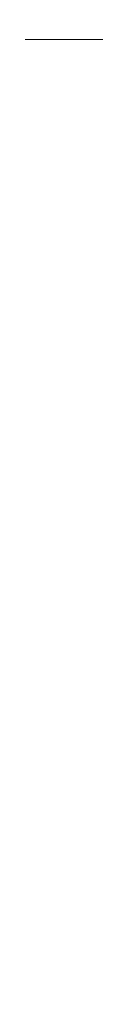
# Model space of a CAD drawing. Header units: millimetres. Extents: x 297 to 472, y 52 to 476.
# Tile 57 of 68: x 384.6431 to 384.6677, y 93.0431 to 93.425. Entities that reach past the tile are written whole.
import ezdxf

# ---------------------------------------------------------------- set-up
doc = ezdxf.new("R2010")
doc.units = ezdxf.units.MM
doc.header["$LTSCALE"] = 47.498
doc.layers.get('0').update_dxf_attribs({"linetype": 'CONTINUOUS'})
doc.layers.add('KONSTR_EL', color=7, linetype='CONTINUOUS')

msp = doc.modelspace()

# ---------------------------------------------------------------- linework, layer by layer
at = {"color": 7, "linetype": 'CONTINUOUS'}
msp.add_arc((384.62118, 81.41736), 60, 5.7391705, 174.2608295, dxfattribs=at)
at = {"layer": 'KONSTR_EL', "color": 4, "linetype": 'CONTINUOUS'}
for radius in [24, 19.2, 14.4]:
    msp.add_circle((384.62118, 81.41736), radius, dxfattribs=at)
msp.add_arc((384.62118, 81.41736), 12, 180, 90, dxfattribs=at)

doc.saveas('drawing.dxf')
